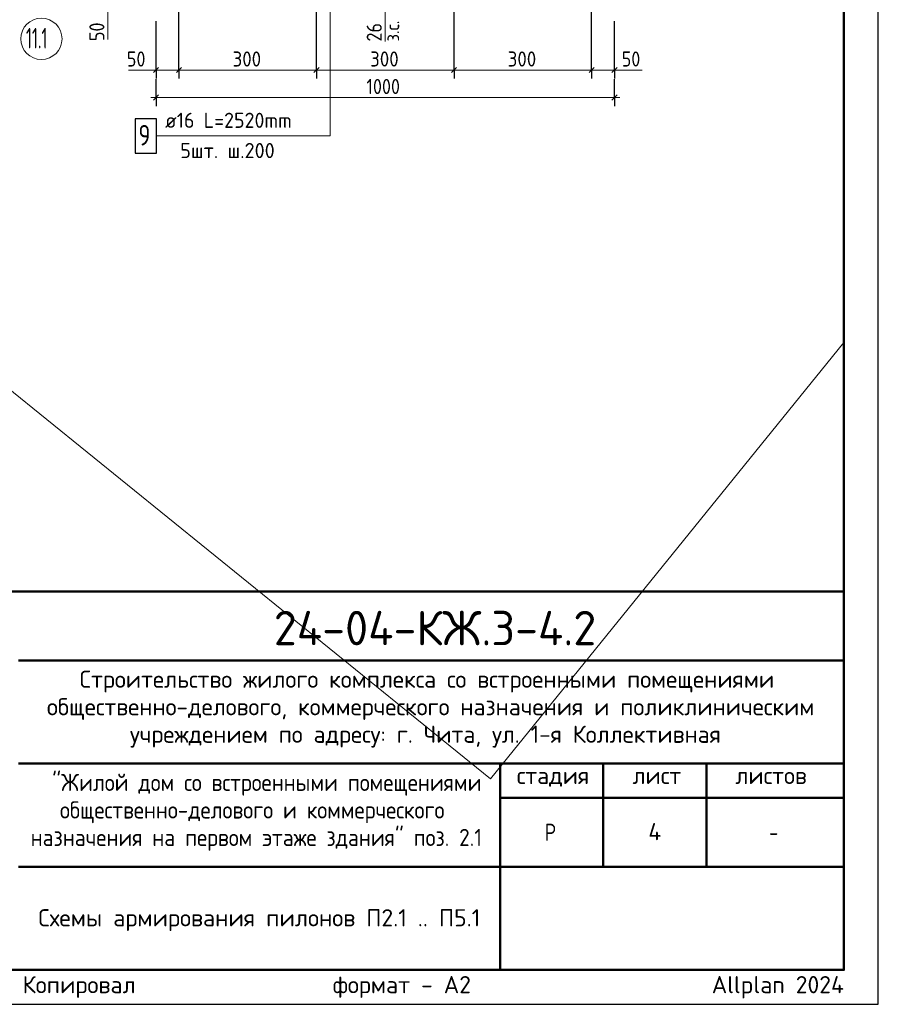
# Model space of a CAD drawing. Header units: millimetres. Extents: x 0 to 59400, y 0 to 42000.
# Tile 16 of 29: x 46916 to 59400, y 0 to 14313. Entities that reach past the tile are written whole.
import ezdxf

# ---------------------------------------------------------------- set-up
doc = ezdxf.new("R2010")
doc.units = ezdxf.units.MM
doc.linetypes.add('______5', pattern=[1100, 800, -100, 100, -100])
for name, color, linetype, lineweight in [('S1 ДОП Продольная арматура', 52, 'Continuous', 25), ('Standard', 7, 'Continuous', 25), ('Надписи', 7, 'Continuous', 25), ('Позиционная метка линия выноска', 7, 'Continuous', 13), ('Размерная выноска', 7, 'Continuous', 13)]:
    doc.layers.add(name, color=color, linetype=linetype, lineweight=lineweight)
doc.layers.add('Оси', color=7, linetype='______5', lineweight=13, true_color=0x656565)
doc.styles.add('ISOCPEUR', font='txt')

msp = doc.modelspace()

# ---------------------------------------------------------------- linework, layer by layer
at = {"layer": 'S1 ДОП Продольная арматура', "color": 7, "linetype": 'Continuous', "lineweight": 25, "transparency": 33554687}
msp.add_lwpolyline([(48593, 12374), (48903, 12374), (48903, 12874), (48593, 12874), (48593, 12374)], dxfattribs=at)
at = {"layer": 'Standard', "color": 7, "linetype": 'Continuous', "lineweight": 25, "transparency": 33554687}
for p, q in [((48860, 13544), (48935, 13619)), ((49194, 13544), (49269, 13619)), ((51194, 13544), (51269, 13619)), ((53194, 13544), (53269, 13619)), ((55194, 13544), (55269, 13619)), ((55527, 13544), (55602, 13619)), ((48860, 13144), (48935, 13219)), ((55527, 13144), (55602, 13219)), ((58900, 500), (58900, 6000)), ((40400, 500), (58900, 500)), ((40400, 500), (58900, 500)), ((40400, 500), (58900, 500))]:
    msp.add_line(p, q, dxfattribs=at)
at = {"layer": 'Standard', "color": 251, "linetype": 'Continuous', "lineweight": -3, "true_color": 0x656565, "transparency": 33554687}
for p, q in [((48898, 13582), (48898, 13707)), ((49231, 13582), (49231, 13707)), ((51231, 13582), (51231, 13707)), ((53231, 13582), (53231, 13707)), ((55231, 13582), (55231, 13707)), ((55565, 13582), (55565, 13707)), ((48898, 13582), (48898, 13457)), ((49231, 13582), (49231, 13457)), ((51231, 13582), (51231, 13457)), ((53231, 13582), (53231, 13457)), ((55231, 13582), (55231, 13457)), ((55565, 13582), (55565, 13457)), ((48898, 13182), (48898, 13448)), ((55565, 13182), (55565, 13448)), ((48898, 13182), (48898, 13307)), ((48898, 13182), (48898, 13057)), ((55565, 13182), (55565, 13307)), ((55565, 13182), (55565, 13057))]:
    msp.add_line(p, q, dxfattribs=at)
at = {"layer": 'Standard', "color": 7, "linetype": 'Continuous', "lineweight": 13, "transparency": 33554687}
for p, q in [((48898, 13582), (48823, 13582)), ((48898, 13582), (49231, 13582)), ((49231, 13582), (51231, 13582)), ((51231, 13582), (53231, 13582)), ((53231, 13582), (55231, 13582)), ((55231, 13582), (55565, 13582)), ((55565, 13582), (55640, 13582)), ((48898, 13182), (48823, 13182)), ((48898, 13182), (55565, 13182)), ((55565, 13182), (55640, 13182))]:
    msp.add_line(p, q, dxfattribs=at)
at = {"layer": 'Standard', "color": 254, "linetype": 'Continuous', "lineweight": 13, "true_color": 0xc4c4ff, "transparency": 33554687}
msp.add_line((53762, 3276), (58900, 9621), dxfattribs=at)
at = {"layer": 'Standard', "color": 7, "linetype": 'Continuous', "lineweight": 50, "transparency": 33554687}
for p, q in [((40400, 6000), (58900, 6000)), ((46900, 5000), (58900, 5000)), ((46900, 3500), (58900, 3500)), ((53900, 2000), (53900, 3500)), ((55400, 2000), (55400, 3500)), ((56900, 2000), (56900, 3500)), ((53900, 3000), (58900, 3000)), ((46900, 2000), (58900, 2000)), ((53900, 500), (53900, 2000)), ((53900, 500), (53900, 2000))]:
    msp.add_line(p, q, dxfattribs=at)
at = {"layer": 'Standard', "color": 7, "linetype": 'Continuous', "lineweight": 25, "transparency": 33554687}
msp.add_lwpolyline([(0, 0), (59400, 0), (59400, 42000), (0, 42000), (0, 0)], close=True, dxfattribs=at)
at = {"layer": 'Standard', "color": 7, "linetype": 'Continuous', "lineweight": 50, "transparency": 33554687}
msp.add_lwpolyline([(2000, 41500), (58900, 41500), (58900, 500), (2000, 500), (2000, 41500)], close=True, dxfattribs=at)
at = {"layer": 'Standard', "color": 7, "linetype": 'Continuous', "lineweight": 13, "transparency": 33554687}
for points in [[(2000, 41500), (2000, 500), (58900, 500), (58900, 41500), (2000, 41500)], [(58900, 500), (40400, 500), (40400, 6000), (58900, 6000), (58900, 500)], [(58900, 6000), (40400, 6000), (40400, 500), (58900, 500), (58900, 6000)]]:
    msp.add_lwpolyline(points, dxfattribs=at)
at = {"layer": 'Standard', "color": 254, "linetype": 'Continuous', "lineweight": 13, "true_color": 0xc4c4ff, "transparency": 33554687}
msp.add_lwpolyline([(58900, 20484), (51307, 26633), (40856, 13727), (53762, 3276)], dxfattribs=at)
at = {"layer": 'Standard', "color": 251, "linetype": 'Continuous', "lineweight": -3, "true_color": 0x656565, "transparency": 33554687}
for points in [[(49231, 13582), (49231, 13599), (49231, 13599), (49231, 13599), (49231, 13599), (49231, 13599), (49231, 13599), (49231, 13599), (49231, 13599), (49231, 14625)], [(51231, 13582), (51231, 13599), (51231, 13599), (51231, 13599), (51231, 13599), (51231, 13599), (51231, 13599), (51231, 14625)], [(53231, 13582), (53231, 13599), (53231, 13599), (53231, 13599), (53231, 13599), (53231, 14625)], [(55231, 13582), (55231, 13599), (55231, 13599), (55231, 14625)], [(48898, 13582), (48898, 13599), (48898, 13599), (48898, 13599), (48898, 13599), (48898, 13599), (48898, 13599), (48898, 13599), (48898, 13599), (48898, 14292)], [(55565, 13582), (55565, 13599), (55565, 13599), (55565, 14292)]]:
    msp.add_lwpolyline(points, dxfattribs=at)
at = {"layer": 'Standard', "color": 7, "linetype": 'Continuous', "lineweight": 25, "transparency": 33554687}
msp.add_lwpolyline([(58900, 6000), (40400, 6000), (40400, 500), (58900, 500), (58900, 6000)], dxfattribs=at)
at = {"layer": 'Оси', "color": 7, "linetype": 'Continuous', "lineweight": 13, "transparency": 33554687}
msp.add_circle((47232, 14035), 300, dxfattribs=at)
at = {"layer": 'Позиционная метка линия выноска', "color": 7, "linetype": 'Continuous', "lineweight": 13, "transparency": 33554687}
msp.add_lwpolyline([(52231, 15758), (51430, 14957), (51430, 12624), (48903, 12624)], dxfattribs=at)
at = {"layer": 'Размерная выноска', "color": 7, "linetype": 'Continuous', "lineweight": 13, "transparency": 33554687}
for p, q in [((48198, 14025), (48198, 14425)), ((52231, 14425), (52231, 13995)), ((48898, 13582), (48498, 13582)), ((55965, 13582), (55565, 13582))]:
    msp.add_line(p, q, dxfattribs=at)

# ---------------------------------------------------------------- texts
at = {"layer": 'S1 ДОП Продольная арматура', "color": 7, "linetype": 'Continuous', "lineweight": 13, "transparency": 33554687, "attachment_point": 7, "style": 'ISOCPEUR'}
for s, insert, char_height, width in [('\\W0.96;ø16 L=2520mm ', (49030, 12741), 220, 2150.52), ('\\W0.78;9', (48643, 12484), 300, 326.41), ('\\W0.97;5шт. ш.200 ', (49250, 12301), 220, 1712.32)]:
    msp.add_mtext(s, dxfattribs=dict(at, insert=insert, char_height=char_height, width=width))
at = {"layer": 'Standard', "color": 7, "linetype": 'Continuous', "lineweight": 18, "transparency": 33554687, "insert": (52434, 13997), "char_height": 200, "width": 459.96, "attachment_point": 7, "rotation": 90, "style": 'ISOCPEUR'}
msp.add_mtext('\\W0.90;з.с.', dxfattribs=at)
at = {"layer": 'Standard', "color": 7, "linetype": 'Continuous', "lineweight": 25, "transparency": 33554687, "char_height": 220, "width": 403.92, "attachment_point": 7, "rotation": 90, "style": 'ISOCPEUR'}
for s, insert in [('\\W0.87;50', (48148, 14002)), ('\\W0.87;26', (52181, 13996))]:
    msp.add_mtext(s, dxfattribs=dict(at, insert=insert))
at = {"layer": 'Standard', "color": 7, "linetype": 'Continuous', "lineweight": 25, "transparency": 33554687, "style": 'ISOCPEUR'}
for s, insert, char_height, width, attachment_point in [('\\W0.87;50', (48474, 13632), 220, 403.92, 7), ('\\W0.91;300', (50011, 13632), 220, 562, 7), ('\\W0.91;300', (52011, 13632), 220, 562, 7), ('\\W0.91;300', (54011, 13632), 220, 562, 7), ('\\W0.87;50', (55669, 13632), 220, 403.93, 7), ('\\W0.87;1000', (51956, 13232), 220, 666.9, 7), ('\\W0.99;Строительство жилого комплекса со встроенными помещениями', (47788, 4533), 250, 10343.94, 7), ('\\W0.99;общественно-делового, коммерческого назначения и поликлиническим', (47312, 4133), 250, 11292.27, 7), ('\\W0.99;учреждением по адресу: г. Чита, ул. 1-я Коллективная', (48519, 3733), 250, 8881.18, 7), ('\\W0.90;"Жилой дом со встроенными помещениями', (47389, 3033), 250, 6132.5, 7), ('\\W0.90;общественно-делового и коммерческого', (47502, 2633), 250, 5904.55, 7), ('\\W0.99;стадия    лист     листов', (54143, 3162), 250, 4372.59, 7), ('\\W0.90;назначения на первом этаже здания" поз. 2.1', (47076, 2233), 250, 6756.08, 7), ('\\W0.80;Р', (54550, 2375), 250, 299.85, 7), ('\\W0.78;-', (57812, 2375), 250, 272.01, 7), ('\\A1;{\\fISOCPEUR|i0|b0;\\H250.000000;\\W1.000000;\\C7;Схемы армирования пилонов П2.1 .. П5.1}\\P', (50400, 1383), 250, 6322.05, 2)]:
    msp.add_mtext(s, dxfattribs=dict(at, insert=insert, char_height=char_height, width=width, attachment_point=attachment_point))
at = {"layer": 'Standard', "color": 7, "linetype": 'Continuous', "lineweight": 50, "transparency": 33554687, "insert": (50610, 5218), "char_height": 500, "width": 5091.74, "attachment_point": 7, "style": 'ISOCPEUR'}
msp.add_mtext('\\W0.98;24-04-КЖ.3-4.2', dxfattribs=at)
at = {"layer": 'Standard', "color": 8, "linetype": 'Continuous', "lineweight": 13, "transparency": 33554687, "insert": (58900, 248), "char_height": 250, "width": 11749.46, "attachment_point": 6, "style": 'ISOCPEUR'}
msp.add_mtext('\\A1;{\\fISOCPEUR|i0|b0;\\H250.000000;\\W1.000000;\\C8;Копировал                  формат - А2                      Allplan 2024}\\P', dxfattribs=at)
at = {"layer": 'Надписи', "color": 7, "linetype": 'Continuous', "lineweight": 13, "transparency": 33554687, "insert": (56150, 2510), "char_height": 250, "width": 300, "attachment_point": 5, "style": 'ISOCPEUR'}
msp.add_mtext('\\A1;{\\fISOCPEUR|i0|b0;\\H250.000000;\\W1.000000;\\C7;4}\\P', dxfattribs=at)
at = {"layer": 'Оси', "color": 7, "linetype": 'Continuous', "lineweight": 25, "transparency": 33554687, "insert": (47007, 13895), "char_height": 300, "width": 536.43, "attachment_point": 7, "style": 'ISOCPEUR'}
msp.add_mtext('\\W0.58;11.1', dxfattribs=at)

doc.saveas('drawing.dxf')
